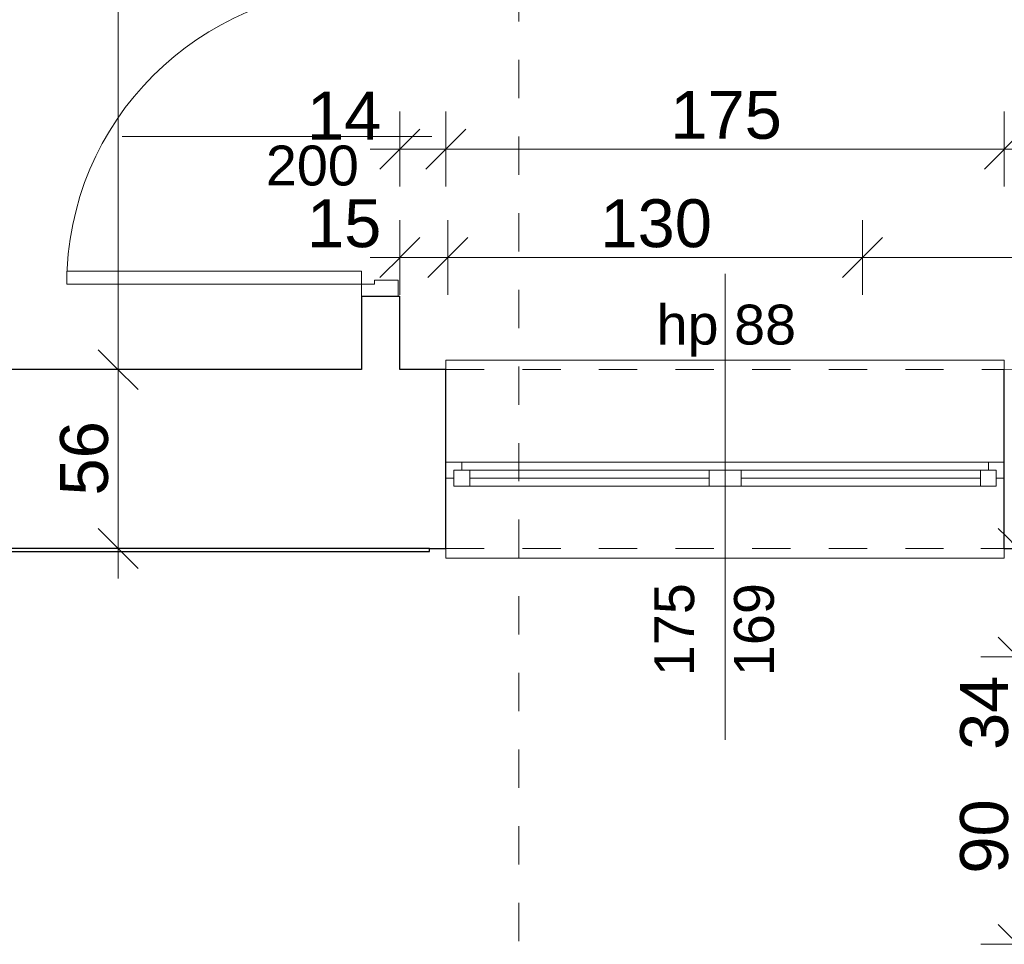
# Model space of a CAD drawing. Header units: centimetres. Extents: x -450 to 939, y -970 to 494.
# Tile 3 of 6: x -149 to 160, y -430 to -141. Entities that reach past the tile are written whole.
import ezdxf

# ---------------------------------------------------------------- set-up
doc = ezdxf.new("R2010")
doc.units = ezdxf.units.CM
doc.header["$MEASUREMENT"] = 0
doc.linetypes.add('Przerywana', pattern=[24, 12, -12])
doc.linetypes.add('Wipeout_Contour', pattern=[100, 0, -100])
for name, color, linetype in [('210-Strefy', 7, 'Continuous'), ('220 - ŚCIANY WEWNĘTRZNE', 7, 'Continuous'), ('299-Wymiary Opisy', 7, 'Continuous'), ('440-Stropy', 7, 'Continuous'), ('Drzwi Archicad', 7, 'Continuous'), ('Rozbiórka_Okna Archicada', 7, 'Continuous')]:
    doc.layers.add(name, color=color, linetype=linetype)
for name, color, linetype, lineweight in [('220 - ŚCIANY WEWNĘTRZNE_Nr_pióra__27', 7, 'Continuous', 25), ('220-Ściany_Nr_pióra__18', 9, 'Continuous', 13), ('299-Wymiary Opisy_Nr_pióra__45', 7, 'Continuous', 15), ('299-Wymiary Opisy_Nr_pióra__6', 7, 'Continuous', 13), ('299-Wymiary Opisy_Nr_pióra__85', 7, 'Continuous', 13), ('440-Stropy_Nr_pióra__19', 255, 'Continuous', 0), ('840-Znaczniki ogólne_Nr_pióra__5', 7, 'Continuous', 13), ('Drzwi Archicad_Nr_pióra__23', 7, 'Continuous', 15), ('Drzwi Archicad_Nr_pióra__27', 7, 'Continuous', 25), ('Drzwi Archicad_Nr_pióra__3', 7, 'Continuous', 13), ('Rozbiórka_220-Ściany_Nr_pióra__18', 9, 'Continuous', 13), ('Rozbiórka_220-Ściany_Nr_pióra__28', 7, 'Continuous', 25), ('Rozbiórka_Okna Archicada_Nr_pióra__23', 7, 'Continuous', 15), ('Rozbiórka_Okna Archicada_Nr_pióra__27', 7, 'Continuous', 25), ('Rozbiórka_Okna Archicada_Nr_pióra__3', 7, 'Continuous', 13), ('Rozbiórka_Znaczniki okien Archicada_Nr_pióra__45', 7, 'Continuous', 15), ('Rozbiórka_Znaczniki okien Archicada_Nr_pióra__7', 7, 'Continuous', 13), ('Znaczniki drzwi Archicada_Nr_pióra__45', 7, 'Continuous', 15), ('Znaczniki drzwi Archicada_Nr_pióra__7', 7, 'Continuous', 13)]:
    doc.layers.add(name, color=color, linetype=linetype, lineweight=lineweight)
doc.styles.add('STYL_AUTOMATYCZNY_1', font='arial.ttf')
doc.styles.add('STYL_AUTOMATYCZNY_2', font='arial.ttf')
doc.dimstyles.new('STYL_AUTOMATYCZNY__1', dxfattribs={"dimtxt": 15, "dimasz": 11.875, "dimexe": 0.18, "dimexo": 0.0625, "dimgap": 0, "dimtad": 1, "dimdec": 0, "dimzin": 0, "dimdsep": 46, "dimtxsty": 'STYL_AUTOMATYCZNY_2', "dimblk": 'ARROWHEAD_6', "dimblk1": 'ARROWHEAD_6', "dimblk2": 'ARROWHEAD_6', "dimcen": 0.09, "dimse1": 1, "dimse2": 1, "dimclrd": 7, "dimclre": 7, "dimclrt": 7, "dimadec": 1, "dimazin": 0, "dimtfac": 1, "dimtdec": 4, "dimtmove": 0, "dimatfit": 3, "dimfxl": 1, "dimtolj": 1, "dimtzin": 0, "dimarcsym": 0})
doc.dimstyles.new('STYL_AUTOMATYCZNY__2', dxfattribs={"dimtxt": 15, "dimasz": 11.875, "dimexe": 0.18, "dimexo": 0.0625, "dimgap": 0, "dimtad": 1, "dimtih": 1, "dimtoh": 1, "dimdec": 0, "dimzin": 0, "dimdsep": 46, "dimtxsty": 'STYL_AUTOMATYCZNY_2', "dimblk": 'ARROWHEAD_6', "dimblk1": 'ARROWHEAD_6', "dimblk2": 'ARROWHEAD_6', "dimcen": 0.09, "dimse1": 1, "dimse2": 1, "dimclrd": 7, "dimclre": 7, "dimclrt": 7, "dimadec": 1, "dimazin": 0, "dimtfac": 1, "dimtdec": 4, "dimtmove": 0, "dimatfit": 3, "dimfxl": 1, "dimtolj": 1, "dimtzin": 0, "dimarcsym": 0})

# ---------------------------------------------------------------- blocks, each defined once
blk = doc.blocks.new('*D1')
at = {"layer": '299-Wymiary Opisy_Nr_pióra__45', "color": 7, "linetype": 'Continuous', "lineweight": 15}
for p, q in [((-124.37, -244.22), (-111.87, -256.72)), ((-124.37, -300.22), (-111.87, -312.72))]:
    blk.add_line(p, q, dxfattribs=at)
at = {"layer": '299-Wymiary Opisy_Nr_pióra__85', "color": 7, "linetype": 'Continuous', "lineweight": 13}
for p, q in [((-106.4, -250.47), (-129.84, -250.47)), ((-118.12, -306.47), (-118.12, -250.47)), ((-106.4, -306.47), (-129.84, -306.47)), ((-118.12, -315.85), (-118.12, -306.47))]:
    blk.add_line(p, q, dxfattribs=at)
at = {"layer": '299-Wymiary Opisy_Nr_pióra__6', "color": 7, "lineweight": 13, "insert": (-121.12, -289.91), "char_height": 15, "attachment_point": 7, "rotation": 90, "style": 'STYL_AUTOMATYCZNY_2'}
blk.add_mtext('\\A1;{\\pql;\\fArial|b0|i0|c238|p0;\\W1.000000;56}', dxfattribs=at)
blk = doc.blocks.new('ARROWHEAD_6')
at = {"color": 0, "linetype": 'Continuous', "lineweight": 0}
for p, q in [((-0.5, -0.5), (0.5, 0.5)), ((0, 0), (-1, 0))]:
    blk.add_line(p, q, dxfattribs=at)
blk = doc.blocks.new('*D3')
at = {"layer": '299-Wymiary Opisy_Nr_pióra__45', "color": 7, "linetype": 'Continuous', "lineweight": 15}
for p, q in [((-124.37, 201.78), (-111.87, 189.28)), ((-124.37, -244.22), (-111.87, -256.72))]:
    blk.add_line(p, q, dxfattribs=at)
at = {"layer": '299-Wymiary Opisy_Nr_pióra__85', "color": 7, "linetype": 'Continuous', "lineweight": 13}
for p, q in [((-106.4, 195.53), (-129.84, 195.53)), ((-118.12, -250.47), (-118.12, 195.53)), ((-106.4, -250.47), (-129.84, -250.47))]:
    blk.add_line(p, q, dxfattribs=at)
at = {"layer": '299-Wymiary Opisy_Nr_pióra__6', "color": 7, "lineweight": 13, "char_height": 15, "attachment_point": 7, "rotation": 90, "style": 'STYL_AUTOMATYCZNY_2'}
for s, insert in [('\\A1;{\\pql;\\fArial|b0|i0|c238|p0;\\W1.000000;33}', (-121.12, 166.4)), ('\\A1;{\\pql;\\fArial|b0|i0|c238|p0;\\W1.000000;446}', (-121.12, -56.07))]:
    blk.add_mtext(s, dxfattribs=dict(at, insert=insert))
blk = doc.blocks.new('*D5')
at = {"layer": '299-Wymiary Opisy_Nr_pióra__45', "color": 7, "linetype": 'Continuous', "lineweight": 15}
for p, q in [((-23.59, 75.04), (-36.09, 62.54)), ((234.13, 62.54), (246.63, 75.04))]:
    blk.add_line(p, q, dxfattribs=at)
at = {"layer": '299-Wymiary Opisy_Nr_pióra__85', "color": 7, "linetype": 'Continuous', "lineweight": 13}
for p, q in [((-29.84, 57.07), (-29.84, 80.51)), ((240.38, 57.07), (240.38, 80.51)), ((-39.21, 68.79), (-29.84, 68.79)), ((-29.84, 68.79), (240.38, 68.79)), ((240.38, 68.79), (249.76, 68.79))]:
    blk.add_line(p, q, dxfattribs=at)
at = {"layer": '299-Wymiary Opisy_Nr_pióra__6', "color": 7, "lineweight": 13, "insert": (88.11, 71.79), "char_height": 15, "attachment_point": 7, "style": 'STYL_AUTOMATYCZNY_2'}
blk.add_mtext('\\A1;{\\pql;\\fArial|b0|i0|c238|p0;\\W1.000000;270}', dxfattribs=at)
blk = doc.blocks.new('*D6')
at = {"layer": '299-Wymiary Opisy_Nr_pióra__45', "color": 7, "linetype": 'Continuous', "lineweight": 15}
for p, q in [((-23.59, -175.13), (-36.09, -187.63)), ((-9.21, -175.13), (-21.71, -187.63))]:
    blk.add_line(p, q, dxfattribs=at)
at = {"layer": '299-Wymiary Opisy_Nr_pióra__85', "color": 7, "linetype": 'Continuous', "lineweight": 13}
for p, q in [((-29.84, -193.1), (-29.84, -169.66)), ((-15.46, -193.1), (-15.46, -169.66)), ((-39.21, -181.38), (-29.84, -181.38)), ((-29.84, -181.38), (-15.46, -181.38))]:
    blk.add_line(p, q, dxfattribs=at)
at = {"layer": '299-Wymiary Opisy_Nr_pióra__6', "color": 7, "lineweight": 13, "insert": (-58.97, -178.38), "char_height": 15, "attachment_point": 7, "style": 'STYL_AUTOMATYCZNY_2'}
blk.add_mtext('\\A1;{\\pql;\\fArial|b0|i0|c238|p0;\\W1.000000;14}', dxfattribs=at)
blk = doc.blocks.new('*D7')
at = {"layer": '299-Wymiary Opisy_Nr_pióra__45', "color": 7, "linetype": 'Continuous', "lineweight": 15}
for p, q in [((-9.21, -175.13), (-21.71, -187.63)), ((165.79, -175.13), (153.29, -187.63))]:
    blk.add_line(p, q, dxfattribs=at)
at = {"layer": '299-Wymiary Opisy_Nr_pióra__85', "color": 7, "linetype": 'Continuous', "lineweight": 13}
for p, q in [((-15.46, -193.1), (-15.46, -169.66)), ((159.54, -193.1), (159.54, -169.66)), ((-15.46, -181.38), (159.54, -181.38))]:
    blk.add_line(p, q, dxfattribs=at)
at = {"layer": '299-Wymiary Opisy_Nr_pióra__6', "color": 7, "lineweight": 13, "insert": (54.88, -178.38), "char_height": 15, "attachment_point": 7, "style": 'STYL_AUTOMATYCZNY_2'}
blk.add_mtext('\\A1;{\\pql;\\fArial|b0|i0|c238|p0;\\W1.000000;175}', dxfattribs=at)
blk = doc.blocks.new('*D8')
at = {"layer": '299-Wymiary Opisy_Nr_pióra__45', "color": 7, "linetype": 'Continuous', "lineweight": 15}
for p, q in [((165.79, -175.13), (153.29, -187.63)), ((234.13, -187.63), (246.63, -175.13))]:
    blk.add_line(p, q, dxfattribs=at)
at = {"layer": '299-Wymiary Opisy_Nr_pióra__85', "color": 7, "linetype": 'Continuous', "lineweight": 13}
for p, q in [((159.54, -193.1), (159.54, -169.66)), ((240.38, -193.1), (240.38, -169.66)), ((159.54, -181.38), (240.38, -181.38)), ((240.38, -181.38), (249.76, -181.38))]:
    blk.add_line(p, q, dxfattribs=at)
at = {"layer": '299-Wymiary Opisy_Nr_pióra__6', "color": 7, "lineweight": 13, "insert": (188.52, -178.38), "char_height": 15, "attachment_point": 7, "style": 'STYL_AUTOMATYCZNY_2'}
blk.add_mtext('\\A1;{\\pql;\\fArial|b0|i0|c238|p0;\\W1.000000;81}', dxfattribs=at)
blk = doc.blocks.new('*D10')
at = {"layer": '299-Wymiary Opisy_Nr_pióra__45', "color": 7, "linetype": 'Continuous', "lineweight": 15}
for p, q in [((157.65, -424.22), (170.15, -436.72)), ((157.65, -538.22), (170.15, -550.72))]:
    blk.add_line(p, q, dxfattribs=at)
at = {"layer": '299-Wymiary Opisy_Nr_pióra__85', "color": 7, "linetype": 'Continuous', "lineweight": 13}
for p, q in [((175.61, -430.47), (152.18, -430.47)), ((163.9, -544.47), (163.9, -430.47)), ((175.61, -544.47), (152.18, -544.47))]:
    blk.add_line(p, q, dxfattribs=at)
at = {"layer": '299-Wymiary Opisy_Nr_pióra__6', "color": 7, "lineweight": 13, "insert": (160.9, -503.87), "char_height": 15, "attachment_point": 7, "rotation": 90, "style": 'STYL_AUTOMATYCZNY_2'}
blk.add_mtext('\\A1;{\\pql;\\fArial|b0|i0|c238|p0;\\W1.000000;114}', dxfattribs=at)
blk = doc.blocks.new('*D11')
at = {"layer": '299-Wymiary Opisy_Nr_pióra__45', "color": 7, "linetype": 'Continuous', "lineweight": 15}
for p, q in [((157.65, -334.22), (170.15, -346.72)), ((157.65, -424.22), (170.15, -436.72))]:
    blk.add_line(p, q, dxfattribs=at)
at = {"layer": '299-Wymiary Opisy_Nr_pióra__85', "color": 7, "linetype": 'Continuous', "lineweight": 13}
for p, q in [((175.61, -340.47), (152.18, -340.47)), ((163.9, -430.47), (163.9, -340.47)), ((175.61, -430.47), (152.18, -430.47))]:
    blk.add_line(p, q, dxfattribs=at)
at = {"layer": '299-Wymiary Opisy_Nr_pióra__6', "color": 7, "lineweight": 13, "char_height": 15, "attachment_point": 7, "rotation": 90, "style": 'STYL_AUTOMATYCZNY_2'}
for s, insert in [('\\A1;{\\pql;\\fArial|b0|i0|c238|p0;\\W1.000000;34}', (160.9, -369.6)), ('\\A1;{\\pql;\\fArial|b0|i0|c238|p0;\\W1.000000;90}', (160.9, -408.35))]:
    blk.add_mtext(s, dxfattribs=dict(at, insert=insert))
blk = doc.blocks.new('*D12')
at = {"layer": '299-Wymiary Opisy_Nr_pióra__45', "color": 7, "linetype": 'Continuous', "lineweight": 15}
for p, q in [((170.15, -312.72), (157.65, -300.22)), ((157.65, -334.22), (170.15, -346.72))]:
    blk.add_line(p, q, dxfattribs=at)
at = {"layer": '299-Wymiary Opisy_Nr_pióra__85', "color": 7, "linetype": 'Continuous', "lineweight": 13}
for p, q in [((163.9, -306.47), (163.9, -297.1)), ((175.61, -306.47), (152.18, -306.47)), ((163.9, -340.47), (163.9, -306.47))]:
    blk.add_line(p, q, dxfattribs=at)
blk = doc.blocks.new('*D16')
at = {"layer": '299-Wymiary Opisy_Nr_pióra__45', "color": 7, "linetype": 'Continuous', "lineweight": 15}
for p, q in [((-23.59, -209.07), (-36.09, -221.57)), ((-8.61, -209.07), (-21.11, -221.57))]:
    blk.add_line(p, q, dxfattribs=at)
at = {"layer": '299-Wymiary Opisy_Nr_pióra__85', "color": 7, "linetype": 'Continuous', "lineweight": 13}
for p, q in [((-29.84, -227.04), (-29.84, -203.6)), ((-39.21, -215.32), (-29.84, -215.32)), ((-29.84, -215.32), (-14.86, -215.32))]:
    blk.add_line(p, q, dxfattribs=at)
at = {"layer": '299-Wymiary Opisy_Nr_pióra__6', "color": 7, "lineweight": 13, "insert": (-58.97, -212.32), "char_height": 15, "attachment_point": 7, "style": 'STYL_AUTOMATYCZNY_2'}
blk.add_mtext('\\A1;{\\pql;\\fArial|b0|i0|c238|p0;\\W1.000000;15}', dxfattribs=at)
blk = doc.blocks.new('*D17')
at = {"layer": '299-Wymiary Opisy_Nr_pióra__45', "color": 7, "linetype": 'Continuous', "lineweight": 15}
for p, q in [((-8.61, -209.07), (-21.11, -221.57)), ((121.39, -209.07), (108.89, -221.57))]:
    blk.add_line(p, q, dxfattribs=at)
at = {"layer": '299-Wymiary Opisy_Nr_pióra__85', "color": 7, "linetype": 'Continuous', "lineweight": 13}
for p, q in [((-14.86, -227.04), (-14.86, -203.6)), ((115.14, -227.04), (115.14, -203.6)), ((-29.84, -215.32), (-14.86, -215.32)), ((-14.86, -215.32), (115.14, -215.32))]:
    blk.add_line(p, q, dxfattribs=at)
at = {"layer": '299-Wymiary Opisy_Nr_pióra__6', "color": 7, "lineweight": 13, "insert": (32.98, -212.32), "char_height": 15, "attachment_point": 7, "style": 'STYL_AUTOMATYCZNY_2'}
blk.add_mtext('\\A1;{\\pql;\\fArial|b0|i0|c238|p0;\\W1.000000;130}', dxfattribs=at)
blk = doc.blocks.new('*D18')
at = {"layer": '299-Wymiary Opisy_Nr_pióra__45', "color": 7, "linetype": 'Continuous', "lineweight": 15}
for p, q in [((121.39, -209.07), (108.89, -221.57)), ((234.13, -221.57), (246.63, -209.07))]:
    blk.add_line(p, q, dxfattribs=at)
at = {"layer": '299-Wymiary Opisy_Nr_pióra__85', "color": 7, "linetype": 'Continuous', "lineweight": 13}
for p, q in [((115.14, -227.04), (115.14, -203.6)), ((240.38, -227.04), (240.38, -203.6)), ((115.14, -215.32), (240.38, -215.32)), ((240.38, -215.32), (249.76, -215.32))]:
    blk.add_line(p, q, dxfattribs=at)
at = {"layer": '299-Wymiary Opisy_Nr_pióra__6', "color": 7, "lineweight": 13, "insert": (160.6, -212.32), "char_height": 15, "attachment_point": 7, "style": 'STYL_AUTOMATYCZNY_2'}
blk.add_mtext('\\A1;{\\pql;\\fArial|b0|i0|c238|p0;\\W1.000000;125}', dxfattribs=at)

msp = doc.modelspace()

# ---------------------------------------------------------------- linework, layer by layer
at = {"layer": '210-Strefy', "color": 7, "linetype": 'Continuous', "lineweight": 0, "true_color": 0xffffff, "flags": 128}
msp.add_lwpolyline([(-29.84, 195.53), (-29.84, -250.47), (240.38, -250.47), (240.38, -206.97), (240.38, 169.03), (240.38, 195.53)], close=True, dxfattribs=at)

# ---------------------------------------------------------------- next in the draw order: wipeouts: each hides what was drawn before it
at = {"color": 254, "linetype": 'Wipeout_Contour', "lineweight": 0, "ltscale": 1717.976478}
msp.add_wipeout([(-29.84, 195.53), (-29.84, -250.47), (240.38, -250.47), (240.38, -206.97), (240.38, 169.03), (240.38, 195.53)], dxfattribs=at).dxf.layer = '210-Strefy'

# ---------------------------------------------------------------- next in the draw order: hatches: boundary and pattern name
at = {"layer": '220-Ściany_Nr_pióra__18', "linetype": 'Continuous', "lineweight": 13}
h = msp.add_hatch(dxfattribs=at)
h.set_pattern_fill('Podwójny_szraf_1_4_0001', color=9, style=0, pattern_type=2)
h.set_pattern_definition([(45, (0, 0), (-22.981, 22.981), []), (45, (-4.596, 4.596), (-22.981, 22.981), [])])
h.paths.add_polyline_path([(-449.86, -250.47), (-41.84, -250.47), (-41.84, 228.03), (282.38, 228.03), (282.38, 169.03), (245.38, 169.03), (245.38, -250.47), (282.38, -250.47), (282.38, -960.47), (367.7, -960.47), (367.7, 228.03), (367.7, 390.38), (-60.62, 390.38), (-449.86, 390.38)])
at = {"layer": 'Rozbiórka_220-Ściany_Nr_pióra__18', "linetype": 'Continuous', "lineweight": 13}
h = msp.add_hatch(dxfattribs=at)
h.set_pattern_fill('Podłoga_z_desek_pion_0001', color=9, style=0, pattern_type=2)
h.set_pattern_definition([(90, (0, 0), (-15.2, 0), [])])
h.paths.add_polyline_path([(6.88, -230.47), (126.88, -230.47), (126.88, -215.47), (6.88, -215.47)])

# ---------------------------------------------------------------- next in the draw order: linework, layer by layer
at = {"layer": 'Rozbiórka_220-Ściany_Nr_pióra__28', "color": 7, "linetype": 'Continuous', "lineweight": 25, "flags": 128}
msp.add_lwpolyline([(6.88, -230.47), (126.88, -230.47), (126.88, -215.47), (6.88, -215.47)], close=True, dxfattribs=at)

# ---------------------------------------------------------------- next in the draw order: wipeouts: each hides what was drawn before it
at = {"color": 254, "linetype": 'Wipeout_Contour', "lineweight": 0, "ltscale": 4562.873072}
msp.add_wipeout([(-449.86, 390.38), (-449.86, -250.47), (282.38, -250.47), (282.38, -960.47), (367.7, -960.47), (367.7, -351.72), (367.7, 390.38)], dxfattribs=at).dxf.layer = '440-Stropy'

# ---------------------------------------------------------------- next in the draw order: linework, layer by layer
at = {"layer": '440-Stropy_Nr_pióra__19', "color": 255, "linetype": 'Continuous', "lineweight": 0, "flags": 128}
msp.add_lwpolyline([(-449.86, 390.38), (-449.86, -250.47), (282.38, -250.47), (282.38, -960.47), (367.7, -960.47), (367.7, -351.72), (367.7, 390.38)], close=True, dxfattribs=at)

# ---------------------------------------------------------------- next in the draw order: dimensions: what is measured, and where the dimension line sits
at = {"layer": '299-Wymiary Opisy', "color": 7, "linetype": 'Continuous', "lineweight": 13}
for base, p1, p2, picture, middle in [((163.9, -340.47), (240.38, -430.47), (240.38, -340.47), '*D11', (153.4, -396.94)), ((163.9, -430.47), (240.38, -544.47), (240.38, -430.47), '*D10', (153.4, -486.75))]:
    dim = msp.add_linear_dim(base=base, p1=p1, p2=p2, angle=90, dimstyle='STYL_AUTOMATYCZNY__1', dxfattribs=at)
    dim.commit()
    dim.dimension.update_dxf_attribs({"geometry": picture, "text_midpoint": middle, "dimtype": 160, "text_rotation": 90})

# ---------------------------------------------------------------- next in the draw order: wipeouts: each hides what was drawn before it
at = {"color": 254, "linetype": 'Wipeout_Contour', "lineweight": 0, "ltscale": 966.875384}
msp.add_wipeout([(-41.84, -250.47), (-29.84, -250.47), (-29.84, -227.47), (-41.84, -227.47)], dxfattribs=at).dxf.layer = '220 - ŚCIANY WEWNĘTRZNE'
at = {"color": 254, "linetype": 'Wipeout_Contour', "lineweight": 0, "ltscale": 1379.327085}
msp.add_wipeout([(159.54, -250.47), (159.54, -306.47), (240.38, -306.47), (240.38, -250.47)], dxfattribs=at).dxf.layer = '220 - ŚCIANY WEWNĘTRZNE'

# ---------------------------------------------------------------- next in the draw order: linework, layer by layer
at = {"layer": '220 - ŚCIANY WEWNĘTRZNE_Nr_pióra__27', "color": 7, "linetype": 'Continuous', "lineweight": 25}
for p, q in [((159.54, -279.47), (159.54, -250.47)), ((159.54, -284.47), (159.54, -279.47)), ((159.54, -306.47), (159.54, -284.47))]:
    msp.add_line(p, q, dxfattribs=at)
at = {"layer": '220 - ŚCIANY WEWNĘTRZNE_Nr_pióra__27', "color": 7, "linetype": 'Continuous', "lineweight": 25, "flags": 128}
msp.add_lwpolyline([(159.54, -306.47), (240.38, -306.47)], dxfattribs=at)

# ---------------------------------------------------------------- next in the draw order: wipeouts: each hides what was drawn before it
at = {"color": 254, "linetype": 'Wipeout_Contour', "lineweight": 0, "ltscale": 725.662512}
msp.add_wipeout([(-41.84, -227.47), (-29.84, -227.47), (-29.84, -127.47), (-41.84, -127.47)], dxfattribs=at).dxf.layer = '220 - ŚCIANY WEWNĘTRZNE'

# ---------------------------------------------------------------- next in the draw order: linework, layer by layer
at = {"layer": '220 - ŚCIANY WEWNĘTRZNE_Nr_pióra__27', "color": 7, "linetype": 'Continuous', "lineweight": 25}
for p, q in [((-41.84, -227.47), (-30.34, -227.47)), ((-30.34, -227.47), (-29.84, -227.47))]:
    msp.add_line(p, q, dxfattribs=at)
at = {"layer": '220 - ŚCIANY WEWNĘTRZNE_Nr_pióra__27', "color": 7, "linetype": 'Continuous', "lineweight": 25, "flags": 128}
for points in [[(-41.84, -227.47), (-41.84, -250.47)], [(-29.84, -250.47), (-29.84, -227.47)]]:
    msp.add_lwpolyline(points, dxfattribs=at)
at = {"layer": 'Drzwi Archicad_Nr_pióra__3', "color": 7, "linetype": 'Continuous', "lineweight": 13}
msp.add_arc((-41.84, -223.67), 92.4, 90, 180, dxfattribs=at)
at = {"layer": 'Znaczniki drzwi Archicada_Nr_pióra__45', "color": 7, "linetype": 'Continuous', "lineweight": 15}
msp.add_line((-116.84, -177.47), (-19.84, -177.47), dxfattribs=at)

# ---------------------------------------------------------------- next in the draw order: texts
at = {"layer": 'Znaczniki drzwi Archicada_Nr_pióra__7', "color": 7, "lineweight": 13, "insert": (-71.84, -196.43), "char_height": 12.5, "attachment_point": 7, "style": 'STYL_AUTOMATYCZNY_1'}
msp.add_mtext('\\A1;{\\pql;\\pt0;\\fArial|b0|i0|c238|p0;\\W1.000000;200\\fArial|b0|i0|c238|p0;\\W1.000000;\\A1{\\H.66x;\\S^  ;}\\fArial|b0|i0|c238|p0;\\W1.000000;\\fArial|b0|i0|c238|p0;\\W1.000000;}', dxfattribs=at)

# ---------------------------------------------------------------- next in the draw order: wipeouts: each hides what was drawn before it
at = {"color": 254, "linetype": 'Wipeout_Contour', "lineweight": 0, "ltscale": 1227.651615}
msp.add_wipeout([(-15.46, -250.47), (-185.62, -250.47), (-185.62, -306.47), (-15.46, -306.47)], dxfattribs=at).dxf.layer = '220 - ŚCIANY WEWNĘTRZNE'
at = {"color": 254, "linetype": 'Wipeout_Contour', "lineweight": 0, "ltscale": 1364.791608}
msp.add_wipeout([(-30.34, -227.47), (-30.34, -222.47), (-37.84, -222.47), (-37.84, -223.67), (-41.84, -223.67), (-41.84, -227.47)], dxfattribs=at).dxf.layer = 'Drzwi Archicad'

# ---------------------------------------------------------------- next in the draw order: linework, layer by layer
at = {"layer": '220 - ŚCIANY WEWNĘTRZNE_Nr_pióra__27', "color": 7, "linetype": 'Continuous', "lineweight": 25}
for p, q in [((-15.46, -279.47), (-15.46, -250.47)), ((-15.46, -284.47), (-15.46, -279.47)), ((-15.46, -306.47), (-15.46, -284.47))]:
    msp.add_line(p, q, dxfattribs=at)
at = {"layer": '220 - ŚCIANY WEWNĘTRZNE_Nr_pióra__27', "color": 7, "linetype": 'Continuous', "lineweight": 25, "flags": 128}
for points in [[(-41.84, -250.47), (-185.62, -250.47)], [(-15.46, -250.47), (-29.84, -250.47)], [(-185.62, -306.47), (-15.46, -306.47)]]:
    msp.add_lwpolyline(points, dxfattribs=at)
at = {"layer": 'Drzwi Archicad_Nr_pióra__23', "color": 7, "linetype": 'Continuous', "lineweight": 15}
for p, q in [((-37.84, -223.67), (-37.84, -222.47)), ((-37.84, -222.47), (-30.34, -222.47)), ((-30.34, -222.47), (-30.34, -227.47)), ((-30.34, -227.47), (-41.84, -227.47))]:
    msp.add_line(p, q, dxfattribs=at)
at = {"layer": 'Drzwi Archicad_Nr_pióra__27', "color": 7, "linetype": 'Continuous', "lineweight": 25}
for p, q in [((-41.84, -227.47), (-30.34, -227.47)), ((-41.84, -227.47), (-30.34, -227.47)), ((-30.34, -227.47), (-29.84, -227.47))]:
    msp.add_line(p, q, dxfattribs=at)

# ---------------------------------------------------------------- next in the draw order: wipeouts: each hides what was drawn before it
at = {"color": 254, "linetype": 'Wipeout_Contour', "lineweight": 0, "ltscale": 969.346582}
msp.add_wipeout([(-134.24, -223.67), (-41.84, -223.67), (-41.84, -219.67), (-134.24, -219.67)], dxfattribs=at).dxf.layer = 'Drzwi Archicad'

# ---------------------------------------------------------------- next in the draw order: linework, layer by layer
at = {"layer": 'Drzwi Archicad_Nr_pióra__23', "color": 7, "linetype": 'Continuous', "lineweight": 15}
for p, q in [((-41.84, -227.47), (-41.84, -223.67)), ((-41.84, -223.67), (-37.84, -223.67))]:
    msp.add_line(p, q, dxfattribs=at)
at = {"layer": 'Drzwi Archicad_Nr_pióra__3', "color": 7, "linetype": 'Continuous', "lineweight": 13}
for p, q in [((-41.84, -219.67), (-134.24, -219.67)), ((-134.24, -219.67), (-134.24, -223.67)), ((-41.84, -223.67), (-41.84, -219.67)), ((-134.24, -223.67), (-41.84, -223.67))]:
    msp.add_line(p, q, dxfattribs=at)

# ---------------------------------------------------------------- next in the draw order: dimensions: what is measured, and where the dimension line sits
at = {"layer": '299-Wymiary Opisy', "color": 7, "linetype": 'Continuous', "lineweight": 13}
dim = msp.add_linear_dim(base=(-118.12, 195.53), p1=(-83.74, -250.47), p2=(-41.08, 195.53), angle=90, dimstyle='STYL_AUTOMATYCZNY__1', dxfattribs=at)
dim.commit()
dim.dimension.update_dxf_attribs({"geometry": '*D3', "text_midpoint": (-128.62, -38.95), "dimtype": 160, "text_rotation": 90})

# ---------------------------------------------------------------- next in the draw order: wipeouts: each hides what was drawn before it
at = {"color": 254, "linetype": 'Wipeout_Contour', "lineweight": 0, "ltscale": 1332.641577}
msp.add_wipeout([(-185.62, -307.47), (-20.62, -307.47), (-20.62, -306.47), (-185.62, -306.47)], dxfattribs=at).dxf.layer = '220 - ŚCIANY WEWNĘTRZNE'
at = {"color": 254, "linetype": 'Wipeout_Contour', "lineweight": 0, "ltscale": 1691.137526}
msp.add_wipeout([(159.54, -279.47), (159.54, -250.47), (159.54, -247.47), (-15.46, -247.47), (-15.46, -250.47), (-15.46, -279.47)], dxfattribs=at).dxf.layer = 'Rozbiórka_Okna Archicada'
at = {"color": 254, "linetype": 'Wipeout_Contour', "lineweight": 0, "ltscale": 1922.052599}
msp.add_wipeout([(-15.46, -284.47), (-15.46, -306.47), (-15.46, -309.47), (159.54, -309.47), (159.54, -306.47), (159.54, -284.47)], dxfattribs=at).dxf.layer = 'Rozbiórka_Okna Archicada'

# ---------------------------------------------------------------- next in the draw order: linework, layer by layer
at = {"layer": '220 - ŚCIANY WEWNĘTRZNE_Nr_pióra__27', "color": 7, "linetype": 'Continuous', "lineweight": 25, "flags": 128}
for points in [[(-20.62, -306.47), (-185.62, -306.47)], [(-185.62, -307.47), (-20.62, -307.47)], [(-20.62, -307.47), (-20.62, -306.47)]]:
    msp.add_lwpolyline(points, dxfattribs=at)
at = {"layer": 'Rozbiórka_Okna Archicada_Nr_pióra__3', "color": 7, "linetype": 'Continuous', "lineweight": 13}
for p, q in [((-15.46, -250.47), (-15.46, -247.47)), ((-15.46, -247.47), (159.54, -247.47)), ((159.54, -247.47), (159.54, -250.47)), ((-15.46, -306.47), (-15.46, -309.47)), ((159.54, -309.47), (159.54, -306.47)), ((-15.46, -309.47), (159.54, -309.47))]:
    msp.add_line(p, q, dxfattribs=at)
at = {"layer": 'Rozbiórka_Okna Archicada_Nr_pióra__3', "color": 7, "linetype": 'Przerywana', "lineweight": 13}
for p, q in [((-15.46, -250.47), (159.54, -250.47)), ((-15.46, -306.47), (159.54, -306.47))]:
    msp.add_line(p, q, dxfattribs=at)

# ---------------------------------------------------------------- next in the draw order: texts
at = {"layer": 'Rozbiórka_Znaczniki okien Archicada_Nr_pióra__7', "color": 7, "lineweight": 13, "insert": (50.59, -246.38), "char_height": 12.5, "attachment_point": 7, "style": 'STYL_AUTOMATYCZNY_1'}
msp.add_mtext('\\A1;{\\pql;\\pt0;\\fArial|b0|i0|c238|p0;\\W1.000000;hp 88\\fArial|b0|i0|c238|p0;\\W1.000000;\\A1{\\H.66x;\\S^  ;}\\fArial|b0|i0|c238|p0;\\W1.000000;\\fArial|b0|i0|c238|p0;\\W1.000000;}', dxfattribs=at)

# ---------------------------------------------------------------- next in the draw order: dimensions: what is measured, and where the dimension line sits
at = {"layer": '299-Wymiary Opisy', "color": 7, "linetype": 'Continuous', "lineweight": 13}
for base, p1, p2, picture, middle in [((240.38, 68.79), (-29.84, -250.47), (240.38, -250.47), '*D5', (105.23, 79.29)), ((-15.46, -181.38), (-29.84, -250.47), (-15.46, -250.47), '*D6', (-47.56, -170.88)), ((159.54, -181.38), (-15.46, -250.47), (159.54, -250.47), '*D7', (72, -170.88)), ((240.38, -181.38), (159.54, -250.47), (240.38, -250.47), '*D8', (199.94, -170.88)), ((-14.86, -215.32), (-29.84, -250.47), (-14.86, -250.47), '*D16', (-47.56, -204.82)), ((115.14, -215.32), (-14.86, -250.47), (115.14, -250.47), '*D17', (50.1, -204.82)), ((240.38, -215.32), (115.14, -250.47), (240.38, -250.47), '*D18', (177.72, -204.82))]:
    dim = msp.add_linear_dim(base=base, p1=p1, p2=p2, dimstyle='STYL_AUTOMATYCZNY__2', dxfattribs=at)
    dim.commit()
    dim.dimension.update_dxf_attribs({"geometry": picture, "text_midpoint": middle, "dimtype": 160})
for base, p1, p2, picture, middle in [((-118.12, -250.47), (-104.74, -306.47), (-83.74, -250.47), '*D1', (-128.62, -278.5)), ((163.9, -306.47), (240.38, -340.47), (240.38, -306.47), '*D12', (153.4, -358.19))]:
    dim = msp.add_linear_dim(base=base, p1=p1, p2=p2, angle=90, dimstyle='STYL_AUTOMATYCZNY__1', dxfattribs=at)
    dim.commit()
    dim.dimension.update_dxf_attribs({"geometry": picture, "text_midpoint": middle, "dimtype": 160, "text_rotation": 90})

# ---------------------------------------------------------------- next in the draw order: wipeouts: each hides what was drawn before it
at = {"color": 254, "linetype": 'Wipeout_Contour', "lineweight": 0, "ltscale": 1693.657713}
msp.add_wipeout([(-15.46, -284.47), (-12.96, -284.47), (-12.96, -281.97), (-10.46, -281.97), (-10.46, -279.47), (-15.46, -279.47)], dxfattribs=at).dxf.layer = 'Rozbiórka_Okna Archicada'
at = {"color": 254, "linetype": 'Wipeout_Contour', "lineweight": 0, "ltscale": 1936.567309}
msp.add_wipeout([(159.54, -279.47), (154.54, -279.47), (154.54, -281.97), (157.04, -281.97), (157.04, -284.47), (159.54, -284.47)], dxfattribs=at).dxf.layer = 'Rozbiórka_Okna Archicada'

# ---------------------------------------------------------------- next in the draw order: linework, layer by layer
at = {"layer": 'Rozbiórka_Okna Archicada_Nr_pióra__27', "color": 7, "linetype": 'Continuous', "lineweight": 25}
for p, q in [((-15.46, -279.47), (-15.46, -250.47)), ((159.54, -279.47), (159.54, -250.47)), ((-15.46, -284.47), (-15.46, -279.47)), ((-15.46, -284.47), (-15.46, -279.47)), ((159.54, -284.47), (159.54, -279.47)), ((159.54, -284.47), (159.54, -279.47)), ((-15.46, -306.47), (-15.46, -284.47)), ((159.54, -306.47), (159.54, -284.47))]:
    msp.add_line(p, q, dxfattribs=at)

# ---------------------------------------------------------------- next in the draw order: wipeouts: each hides what was drawn before it
at = {"color": 254, "linetype": 'Wipeout_Contour', "lineweight": 0, "ltscale": 2294.29496}
msp.add_wipeout([(67.04, -286.97), (67.04, -281.97), (72.04, -281.97), (72.04, -279.47), (-10.46, -279.47), (-10.46, -281.97), (-7.96, -281.97), (-7.96, -286.97)], dxfattribs=at).dxf.layer = 'Rozbiórka_Okna Archicada'

# ---------------------------------------------------------------- next in the draw order: linework, layer by layer
at = {"layer": 'Rozbiórka_Okna Archicada_Nr_pióra__23', "color": 7, "linetype": 'Continuous', "lineweight": 15}
msp.add_line((-10.46, -279.47), (-15.46, -279.47), dxfattribs=at)

# ---------------------------------------------------------------- next in the draw order: wipeouts: each hides what was drawn before it
at = {"color": 254, "linetype": 'Wipeout_Contour', "lineweight": 0, "ltscale": 1138.701475}
msp.add_wipeout([(-12.96, -286.97), (-7.96, -286.97), (-7.96, -281.97), (-12.96, -281.97)], dxfattribs=at).dxf.layer = 'Rozbiórka_Okna Archicada'
at = {"color": 254, "linetype": 'Wipeout_Contour', "lineweight": 0, "ltscale": 1171.44784}
msp.add_wipeout([(72.04, -281.97), (67.04, -281.97), (67.04, -286.97), (72.04, -286.97)], dxfattribs=at).dxf.layer = 'Rozbiórka_Okna Archicada'

# ---------------------------------------------------------------- next in the draw order: linework, layer by layer
at = {"layer": 'Rozbiórka_Okna Archicada_Nr_pióra__23', "color": 7, "linetype": 'Continuous', "lineweight": 15}
for p, q in [((-10.46, -281.97), (-10.46, -279.47)), ((-12.96, -284.47), (-12.96, -281.97)), ((-12.96, -281.97), (-10.46, -281.97)), ((-12.96, -281.97), (-12.96, -286.97)), ((-15.46, -284.47), (-12.96, -284.47))]:
    msp.add_line(p, q, dxfattribs=at)

# ---------------------------------------------------------------- next in the draw order: wipeouts: each hides what was drawn before it
at = {"color": 254, "linetype": 'Wipeout_Contour', "lineweight": 0, "ltscale": 2454.339994}
msp.add_wipeout([(152.04, -286.97), (152.04, -281.97), (154.54, -281.97), (154.54, -279.47), (72.04, -279.47), (72.04, -281.97), (77.04, -281.97), (77.04, -286.97)], dxfattribs=at).dxf.layer = 'Rozbiórka_Okna Archicada'
at = {"color": 254, "linetype": 'Wipeout_Contour', "lineweight": 0, "ltscale": 1153.728245}
msp.add_wipeout([(67.04, -281.97), (-7.96, -281.97), (-7.96, -286.97), (67.04, -286.97)], dxfattribs=at).dxf.layer = 'Rozbiórka_Okna Archicada'

# ---------------------------------------------------------------- next in the draw order: linework, layer by layer
at = {"layer": '840-Znaczniki ogólne_Nr_pióra__5', "color": 7, "linetype": 'Przerywana', "lineweight": 13}
msp.add_line((7.39, 422.55), (7.39, -656.69), dxfattribs=at)
at = {"layer": 'Rozbiórka_Okna Archicada_Nr_pióra__23', "color": 7, "linetype": 'Continuous', "lineweight": 15}
for p, q in [((159.54, -279.47), (154.54, -279.47)), ((-7.96, -281.97), (-12.96, -281.97)), ((-7.96, -286.97), (-7.96, -281.97)), ((67.04, -281.97), (-7.96, -281.97)), ((67.04, -281.97), (67.04, -286.97)), ((-7.96, -284.47), (67.04, -284.47)), ((-12.96, -286.97), (-7.96, -286.97)), ((-7.96, -286.97), (67.04, -286.97))]:
    msp.add_line(p, q, dxfattribs=at)
at = {"layer": 'Rozbiórka_Okna Archicada_Nr_pióra__3', "color": 7, "linetype": 'Continuous', "lineweight": 13}
for p, q in [((72.04, -279.47), (-10.46, -279.47)), ((154.54, -279.47), (72.04, -279.47)), ((-7.96, -286.97), (67.04, -286.97))]:
    msp.add_line(p, q, dxfattribs=at)

# ---------------------------------------------------------------- next in the draw order: texts
at = {"layer": 'Rozbiórka_Znaczniki okien Archicada_Nr_pióra__7', "color": 7, "lineweight": 13, "char_height": 12.5, "attachment_point": 7, "rotation": 90, "style": 'STYL_AUTOMATYCZNY_1'}
for s, insert in [('\\A1;{\\pql;\\pt0;\\fArial|b0|i0|c238|p0;\\W1.000000;175\\fArial|b0|i0|c238|p0;\\W1.000000;\\A1{\\H.66x;\\S^  ;}\\fArial|b0|i0|c238|p0;\\W1.000000;\\fArial|b0|i0|c238|p0;\\W1.000000;}', (66, -346.47)), ('\\A1;{\\pql;\\pt0;\\fArial|b0|i0|c238|p0;\\W1.000000;169\\fArial|b0|i0|c238|p0;\\W1.000000;\\A1{\\H.66x;\\S^  ;}\\fArial|b0|i0|c238|p0;\\W1.000000;\\fArial|b0|i0|c238|p0;\\W1.000000;}', (91, -346.47))]:
    msp.add_mtext(s, dxfattribs=dict(at, insert=insert))

# ---------------------------------------------------------------- next in the draw order: wipeouts: each hides what was drawn before it
at = {"color": 254, "linetype": 'Wipeout_Contour', "lineweight": 0, "ltscale": 1176.357909}
msp.add_wipeout([(72.04, -286.97), (77.04, -286.97), (77.04, -281.97), (72.04, -281.97)], dxfattribs=at).dxf.layer = 'Rozbiórka_Okna Archicada'
at = {"color": 254, "linetype": 'Wipeout_Contour', "lineweight": 0, "ltscale": 1295.013309}
msp.add_wipeout([(157.04, -281.97), (152.04, -281.97), (152.04, -286.97), (157.04, -286.97)], dxfattribs=at).dxf.layer = 'Rozbiórka_Okna Archicada'

# ---------------------------------------------------------------- next in the draw order: linework, layer by layer
at = {"layer": 'Rozbiórka_Okna Archicada_Nr_pióra__23', "color": 7, "linetype": 'Continuous', "lineweight": 15}
for p, q in [((154.54, -279.47), (154.54, -281.97)), ((72.04, -281.97), (67.04, -281.97)), ((72.04, -286.97), (72.04, -281.97)), ((72.04, -281.97), (72.04, -286.97)), ((154.54, -281.97), (157.04, -281.97)), ((157.04, -281.97), (157.04, -284.47)), ((157.04, -286.97), (157.04, -281.97)), ((157.04, -284.47), (159.54, -284.47)), ((67.04, -286.97), (72.04, -286.97))]:
    msp.add_line(p, q, dxfattribs=at)
at = {"layer": 'Rozbiórka_Znaczniki okien Archicada_Nr_pióra__45', "color": 7, "linetype": 'Continuous', "lineweight": 15}
msp.add_line((72.04, -366.47), (72.04, -220.47), dxfattribs=at)

# ---------------------------------------------------------------- next in the draw order: wipeouts: each hides what was drawn before it
at = {"color": 254, "linetype": 'Wipeout_Contour', "lineweight": 0, "ltscale": 1234.6442}
msp.add_wipeout([(152.04, -281.97), (77.04, -281.97), (77.04, -286.97), (152.04, -286.97)], dxfattribs=at).dxf.layer = 'Rozbiórka_Okna Archicada'

# ---------------------------------------------------------------- next in the draw order: linework, layer by layer
at = {"layer": 'Rozbiórka_Okna Archicada_Nr_pióra__23', "color": 7, "linetype": 'Continuous', "lineweight": 15}
for p, q in [((77.04, -281.97), (72.04, -281.97)), ((77.04, -286.97), (77.04, -281.97)), ((152.04, -281.97), (77.04, -281.97)), ((157.04, -281.97), (152.04, -281.97)), ((152.04, -281.97), (152.04, -286.97)), ((77.04, -284.47), (152.04, -284.47)), ((72.04, -286.97), (77.04, -286.97)), ((77.04, -286.97), (152.04, -286.97)), ((152.04, -286.97), (157.04, -286.97))]:
    msp.add_line(p, q, dxfattribs=at)
at = {"layer": 'Rozbiórka_Okna Archicada_Nr_pióra__3', "color": 7, "linetype": 'Continuous', "lineweight": 13}
msp.add_line((77.04, -286.97), (152.04, -286.97), dxfattribs=at)

doc.saveas('drawing.dxf')
